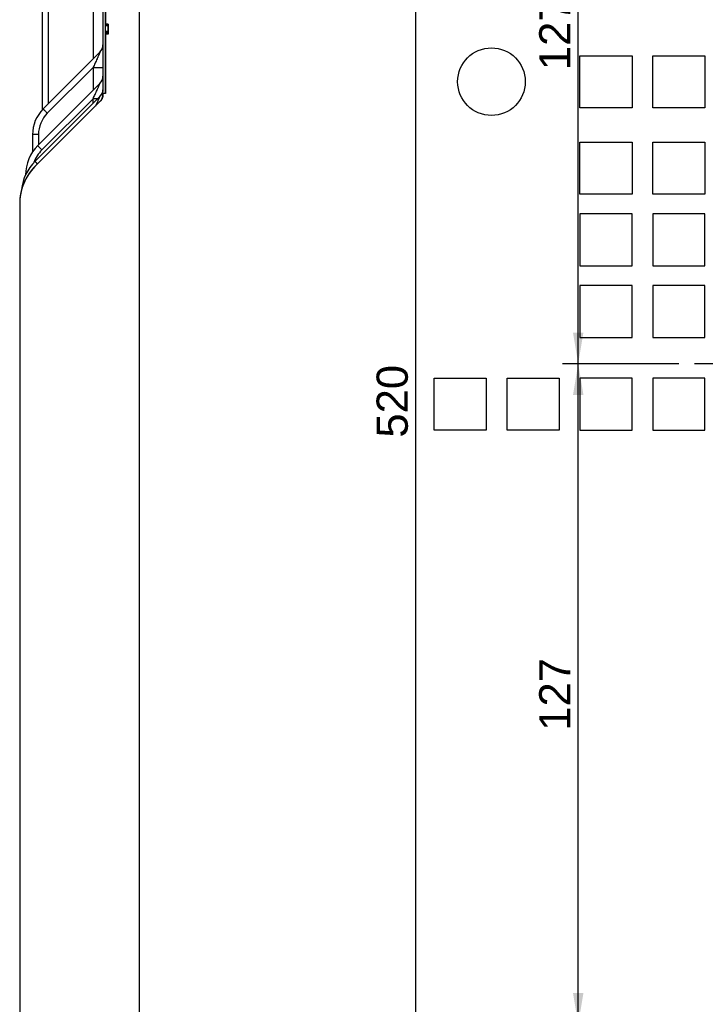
# Model space of a CAD drawing. Header units: millimetres. Extents: x 15 to 2005, y -26 to 622.
# Tile 21 of 256: x 15 to 81, y 80 to 175. Entities that reach past the tile are written whole.
import ezdxf
from ezdxf.enums import TextEntityAlignment as Align
from ezdxf.lldxf.tags import DXFTag

# ---------------------------------------------------------------- set-up
doc = ezdxf.new("R2010")
doc.units = ezdxf.units.MM
doc.layers.add('Disegno5', color=7, linetype='Continuous')
doc.layers.add('P-AX', color=7, linetype='Continuous')
doc.styles.add('SEACAD_Arial', font='arial.ttf')
tags = doc.linetypes.add('CENTER2', pattern=[28.575, 19.05, -3.175, 3.175, -3.175]).pattern_tags.tags
tags[10:11] = [DXFTag(74, 4), DXFTag(75, 0), DXFTag(340, '0'), DXFTag(46, 0.0), DXFTag(50, 0.0), DXFTag(44, 0.0), DXFTag(45, 0.0)]
tags[8:9] = [DXFTag(74, 4), DXFTag(75, 0), DXFTag(340, '0'), DXFTag(46, 0.0), DXFTag(50, 0.0), DXFTag(44, 0.0), DXFTag(45, 0.0)]
tags[6:7] = [DXFTag(74, 4), DXFTag(75, 0), DXFTag(340, '0'), DXFTag(46, 0.0), DXFTag(50, 0.0), DXFTag(44, 0.0), DXFTag(45, 0.0)]
tags[4:5] = [DXFTag(74, 4), DXFTag(75, 0), DXFTag(340, '0'), DXFTag(46, 0.0), DXFTag(50, 0.0), DXFTag(44, 0.0), DXFTag(45, 0.0)]
doc.dimstyles.new('ISO-25', dxfattribs={"dimtxt": 2.5, "dimasz": 2.5, "dimexe": 1.25, "dimexo": 0.625, "dimtad": 1, "dimtxsty": 'Standard', "dimcen": 2.5, "dimadec": 0, "dimazin": 0, "dimtfac": 1, "dimtmove": 0, "dimatfit": 3, "dimfxl": 0, "dimarcsym": 0})

# ---------------------------------------------------------------- blocks, each defined once
blk = doc.blocks.new('DMBLK5')
at = {"linetype": 'Continuous'}
for points in [[(67.99, 202.458), (68.99, 202.458), (68.49, 205.458)], [(67.99, 144.958), (68.49, 141.958), (68.99, 144.958)]]:
    blk.add_hatch(color=7, dxfattribs=at).paths.add_polyline_path(points)
at = {"color": 7, "linetype": 'Continuous'}
for p, q in [((78.157, 205.458), (66.99, 205.458)), ((68.49, 141.958), (68.49, 205.458)), ((78.157, 141.958), (66.99, 141.958))]:
    blk.add_line(p, q, dxfattribs=at)
at = {"color": 7, "linetype": 'Continuous', "style": 'SEACAD_Arial'}
blk.add_text('127', height=3, rotation=90, dxfattribs=at).set_placement((64.74, 170.186), align=Align.TOP_LEFT)
blk = doc.blocks.new('DMBLK6')
at = {"linetype": 'Continuous'}
for points in [[(67.99, 138.958), (68.99, 138.958), (68.49, 141.958)], [(67.99, 81.458), (68.49, 78.458), (68.99, 81.458)]]:
    blk.add_hatch(color=7, dxfattribs=at).paths.add_polyline_path(points)
at = {"color": 7, "linetype": 'Continuous'}
for p, q in [((78.157, 141.958), (66.99, 141.958)), ((68.49, 78.458), (68.49, 141.958)), ((78.157, 78.458), (66.99, 78.458))]:
    blk.add_line(p, q, dxfattribs=at)
at = {"color": 7, "linetype": 'Continuous', "style": 'SEACAD_Arial'}
blk.add_text('127', height=3, rotation=90, dxfattribs=at).set_placement((64.74, 106.686), align=Align.TOP_LEFT)
blk = doc.blocks.new('DMBLK8')
at = {"linetype": 'Continuous'}
for points in [[(52.37, 268.958), (53.37, 268.958), (52.87, 271.958)], [(52.37, 14.958), (52.87, 11.958), (53.37, 14.958)]]:
    blk.add_hatch(color=7, dxfattribs=at).paths.add_polyline_path(points)
at = {"color": 7, "linetype": 'Continuous'}
for p, q in [((81.231, 271.958), (51.37, 271.958)), ((52.87, 271.958), (52.87, 11.958)), ((81.231, 11.958), (51.37, 11.958))]:
    blk.add_line(p, q, dxfattribs=at)
at = {"color": 7, "linetype": 'Continuous', "style": 'SEACAD_Arial'}
blk.add_text('520', height=3, rotation=90, dxfattribs=at).set_placement((49.12, 134.86), align=Align.TOP_LEFT)
blk = doc.blocks.new('SG9')
at = {"color": 7, "linetype": 'Continuous'}
for p, q in [((26.344, 47.558), (26.344, 213.689)), ((23.094, 180.958), (23.094, 174.597)), ((23.094, 174.597), (23.344, 174.597)), ((23.344, 174.597), (23.344, 173.651)), ((23.344, 173.651), (23.094, 173.651)), ((23.094, 173.651), (23.094, 173.276)), ((23.094, 173.276), (23.094, 167.958)), ((23.094, 167.958), (22.844, 167.958)), ((22.844, 167.958), (22.844, 167.872)), ((22.551, 167.165), (16.308, 160.922)), ((14.844, 157.387), (14.844, 69.579))]:
    blk.add_line(p, q, dxfattribs=at)
for points in [[(22.844, 167.872), (22.844, 167.864), (22.844, 167.856), (22.844, 167.849), (22.843, 167.841), (22.843, 167.833), (22.843, 167.826), (22.842, 167.818), (22.842, 167.81), (22.841, 167.803), (22.841, 167.795), (22.84, 167.787), (22.839, 167.779), (22.839, 167.772), (22.838, 167.764), (22.837, 167.756), (22.836, 167.748), (22.835, 167.741), (22.834, 167.733), (22.833, 167.725), (22.832, 167.717), (22.831, 167.71), (22.829, 167.702), (22.828, 167.694), (22.826, 167.686), (22.825, 167.679), (22.823, 167.671), (22.822, 167.663), (22.82, 167.655), (22.818, 167.648), (22.817, 167.64), (22.815, 167.632), (22.813, 167.625), (22.811, 167.617), (22.809, 167.609), (22.807, 167.602), (22.804, 167.594), (22.802, 167.586), (22.8, 167.579), (22.798, 167.571), (22.795, 167.564), (22.793, 167.556), (22.79, 167.549), (22.788, 167.541), (22.785, 167.534), (22.782, 167.526), (22.779, 167.519), (22.777, 167.511), (22.774, 167.504), (22.771, 167.496), (22.768, 167.489), (22.765, 167.482), (22.761, 167.474), (22.758, 167.467), (22.755, 167.46), (22.752, 167.453), (22.748, 167.445), (22.745, 167.438), (22.741, 167.431), (22.738, 167.424), (22.734, 167.417), (22.731, 167.41), (22.727, 167.403), (22.723, 167.396), (22.719, 167.389), (22.716, 167.382), (22.712, 167.375), (22.708, 167.368), (22.704, 167.361), (22.7, 167.355), (22.696, 167.348), (22.691, 167.341), (22.687, 167.334), (22.683, 167.328), (22.679, 167.321), (22.674, 167.315), (22.67, 167.308), (22.665, 167.302), (22.661, 167.295), (22.656, 167.289), (22.652, 167.282), (22.647, 167.276), (22.642, 167.27), (22.638, 167.264), (22.633, 167.257), (22.628, 167.251), (22.623, 167.245), (22.618, 167.239), (22.613, 167.233), (22.608, 167.227), (22.603, 167.221), (22.598, 167.215), (22.593, 167.21), (22.588, 167.204), (22.583, 167.198), (22.578, 167.192), (22.572, 167.187), (22.567, 167.181), (22.562, 167.176), (22.556, 167.17), (22.551, 167.165)], [(16.308, 160.922), (16.281, 160.895), (16.254, 160.867), (16.228, 160.84), (16.201, 160.812), (16.175, 160.784), (16.149, 160.755), (16.123, 160.727), (16.097, 160.698), (16.072, 160.669), (16.046, 160.639), (16.021, 160.61), (15.996, 160.58), (15.972, 160.55), (15.947, 160.52), (15.923, 160.489), (15.899, 160.458), (15.875, 160.427), (15.851, 160.396), (15.828, 160.365), (15.804, 160.333), (15.781, 160.302), (15.759, 160.27), (15.736, 160.237), (15.714, 160.205), (15.692, 160.172), (15.67, 160.139), (15.648, 160.106), (15.627, 160.073), (15.606, 160.04), (15.585, 160.006), (15.564, 159.973), (15.544, 159.939), (15.524, 159.904), (15.504, 159.87), (15.485, 159.836), (15.465, 159.801), (15.446, 159.766), (15.428, 159.731), (15.409, 159.696), (15.391, 159.661), (15.373, 159.625), (15.355, 159.59), (15.338, 159.554), (15.321, 159.518), (15.304, 159.482), (15.288, 159.446), (15.271, 159.41), (15.255, 159.373), (15.24, 159.337), (15.224, 159.3), (15.209, 159.263), (15.195, 159.226), (15.18, 159.189), (15.166, 159.152), (15.152, 159.115), (15.138, 159.077), (15.125, 159.04), (15.112, 159.002), (15.099, 158.965), (15.087, 158.927), (15.075, 158.889), (15.063, 158.851), (15.052, 158.813), (15.04, 158.775), (15.03, 158.737), (15.019, 158.699), (15.009, 158.661), (14.999, 158.622), (14.989, 158.584), (14.98, 158.545), (14.971, 158.507), (14.962, 158.468), (14.954, 158.43), (14.946, 158.391), (14.938, 158.353), (14.931, 158.314), (14.923, 158.275), (14.917, 158.237), (14.91, 158.198), (14.904, 158.159), (14.898, 158.12), (14.892, 158.082), (14.887, 158.043), (14.882, 158.004), (14.877, 157.965), (14.873, 157.926), (14.869, 157.888), (14.865, 157.849), (14.862, 157.81), (14.859, 157.772), (14.856, 157.733), (14.853, 157.694), (14.851, 157.656), (14.849, 157.617), (14.847, 157.579), (14.846, 157.54), (14.845, 157.502), (14.844, 157.463), (14.844, 157.425), (14.844, 157.387)]]:
    blk.add_open_spline(points, degree=1, knots=[0, 0, 0.009752, 0.019519, 0.0293, 0.039096, 0.048905, 0.058728, 0.068564, 0.078412, 0.088274, 0.098148, 0.108035, 0.117933, 0.127843, 0.137764, 0.147697, 0.15764, 0.167594, 0.177558, 0.187532, 0.197515, 0.207508, 0.21751, 0.227521, 0.23754, 0.247567, 0.257602, 0.267645, 0.277695, 0.287752, 0.297815, 0.307885, 0.317961, 0.328043, 0.33813, 0.348222, 0.358319, 0.36842, 0.378526, 0.388635, 0.398748, 0.408864, 0.418983, 0.429105, 0.439228, 0.449354, 0.459481, 0.46961, 0.479739, 0.48987, 0.5, 0.51013, 0.520261, 0.53039, 0.540519, 0.550646, 0.560772, 0.570895, 0.581017, 0.591136, 0.601252, 0.611365, 0.621474, 0.63158, 0.641681, 0.651778, 0.66187, 0.671957, 0.682039, 0.692115, 0.702185, 0.712248, 0.722305, 0.732355, 0.742398, 0.752433, 0.76246, 0.772479, 0.78249, 0.792492, 0.802485, 0.812468, 0.822442, 0.832406, 0.84236, 0.852303, 0.862236, 0.872157, 0.882067, 0.891965, 0.901852, 0.911726, 0.921588, 0.931436, 0.941272, 0.951095, 0.960904, 0.9707, 0.980481, 0.990248, 1, 1], dxfattribs=at)

msp = doc.modelspace()

# ---------------------------------------------------------------- linework, layer by layer
at = {"color": 7, "linetype": 'Continuous'}
for p, q in [((26.3438, 12.2224), (26.3438, 271.6927)), ((17.0042, 182.5514), (17.0042, 166.3637)), ((17.5728, 181.9786), (17.5728, 166.9366)), ((23.0938, 167.9576), (23.0938, 180.9576)), ((22.8438, 180.5468), (22.8438, 168.3697)), ((21.8961, 177.6552), (21.8961, 171.2599)), ((23.3438, 174.5973), (23.0938, 174.5973)), ((23.0938, 174.5745), (23.3438, 174.5745)), ((23.3438, 174.5203), (23.0938, 174.5203)), ((23.3438, 174.5193), (23.0938, 174.5193)), ((23.0938, 174.5186), (23.3438, 174.5186)), ((23.3438, 174.4582), (23.0938, 174.4582)), ((23.3438, 173.6508), (23.3438, 174.5973)), ((23.0938, 173.9302), (23.3438, 173.9302)), ((23.0938, 173.8955), (23.3438, 173.8955)), ((23.0938, 173.8587), (23.3438, 173.8587)), ((23.0938, 173.8134), (23.3438, 173.8134)), ((23.3438, 173.6508), (23.0938, 173.6508)), ((22.5509, 171.9147), (17.1033, 166.4671)), ((21.8961, 170.4428), (17.4961, 166.0428)), ((21.8961, 170.4428), (21.8961, 168.2599)), ((21.8961, 170.4428), (22.8438, 170.4428)), ((22.5509, 168.9147), (16.5812, 162.945)), ((22.5509, 167.6647), (16.3174, 161.4313)), ((22.5619, 167.676), (22.5509, 167.6647)), ((22.5731, 167.6876), (22.5619, 167.676)), ((22.587, 167.7027), (22.5731, 167.6876)), ((22.6005, 167.7181), (22.587, 167.7027)), ((22.6138, 167.7338), (22.6005, 167.7181)), ((22.6268, 167.7497), (22.6138, 167.7338)), ((22.6394, 167.766), (22.6268, 167.7497)), ((22.6517, 167.7825), (22.6394, 167.766)), ((22.6637, 167.7993), (22.6517, 167.7825)), ((22.6753, 167.8163), (22.6637, 167.7993)), ((22.6866, 167.8336), (22.6753, 167.8163)), ((22.6975, 167.8511), (22.6866, 167.8336)), ((22.7081, 167.8688), (22.6975, 167.8511)), ((22.7183, 167.8867), (22.7081, 167.8688)), ((22.7281, 167.9048), (22.7183, 167.8867)), ((22.7375, 167.9231), (22.7281, 167.9048)), ((22.7465, 167.9416), (22.7375, 167.9231)), ((22.7551, 167.9602), (22.7465, 167.9416)), ((22.7634, 167.9789), (22.7551, 167.9602)), ((22.7712, 167.9978), (22.7634, 167.9789)), ((22.7786, 168.0168), (22.7712, 167.9978)), ((22.7857, 168.0361), (22.7786, 168.0168)), ((22.7924, 168.0555), (22.7857, 168.0361)), ((22.7988, 168.0751), (22.7924, 168.0555)), ((22.8047, 168.0951), (22.7988, 168.0751)), ((22.8103, 168.1153), (22.8047, 168.0951)), ((22.8155, 168.1357), (22.8103, 168.1153)), ((22.8203, 168.1562), (22.8155, 168.1357)), ((22.8246, 168.1769), (22.8203, 168.1562)), ((22.8285, 168.1976), (22.8246, 168.1769)), ((22.8319, 168.2181), (22.8285, 168.1976)), ((22.8349, 168.2387), (22.8319, 168.2181)), ((22.8374, 168.2589), (22.8349, 168.2387)), ((22.8394, 168.2789), (22.8374, 168.2589)), ((22.8411, 168.2986), (22.8394, 168.2789)), ((22.8413, 168.3024), (22.8411, 168.2986)), ((22.8438, 168.3684), (22.8437, 168.3645)), ((22.8437, 168.3645), (22.8437, 168.362)), ((22.8437, 168.362), (22.8437, 168.3594)), ((22.8437, 168.3594), (22.8437, 168.3586)), ((22.8438, 168.3697), (22.8438, 168.3684)), ((22.8438, 167.8718), (22.8438, 168.3022)), ((23.0938, 167.9576), (22.8438, 167.9576)), ((16.3082, 160.922), (22.5509, 167.1647)), ((21.8961, 167.4428), (16.9741, 162.5208)), ((21.8961, 167.0099), (21.8961, 167.4428)), ((22.329, 167.4428), (21.8961, 167.4428)), ((16.0781, 163.9922), (16.0781, 162.3303)), ((16.6467, 163.9922), (16.0781, 163.9922)), ((16.6467, 163.9922), (16.6467, 163.0106)), ((14.8438, 157.3865), (14.8438, 69.5786))]:
    msp.add_line(p, q, dxfattribs=at)
for centre, radius, start, end in [((21.8438, 172.6218), 1, 315.000003, 0), ((21.8438, 169.6218), 1, 315.000002, 0), ((21.8438, 168.3718), 1, 315, 356.02006), ((21.8438, 167.8718), 1, 315, 0), ((19.5781, 163.9922), 3.5, 134.999963, 180.000032), ((19.5467, 163.9922), 2.9, 135.000003, 179.999997), ((19.4097, 160.1166), 4, 134.99997, 179.860704), ((19.3783, 160.1166), 3.4, 135, 159.649315), ((19.8438, 157.3865), 5, 135, 180), ((19.4994, 158.2493), 4.5, 134.999971, 174.056761)]:
    msp.add_arc(centre, radius, start, end, dxfattribs=at)
for points, knots in [([(22.5509, 171.9147), (22.5519, 171.9157), (22.5493, 171.9071), (22.5475, 171.903), (22.5431, 171.8916), (22.5382, 171.8796), (22.5295, 171.8587), (22.5171, 171.8294), (22.5004, 171.7909), (22.4823, 171.7491), (22.463, 171.705), (22.4358, 171.6432), (22.4006, 171.5637), (22.3572, 171.4661), (22.3128, 171.3667), (22.2525, 171.2318), (22.176, 171.0614), (22.0833, 170.8559), (21.9899, 170.6495), (21.9274, 170.5117), (21.8961, 170.4428)], [0, 0, 0, 0, 0.0027975, 0.0075737, 0.014352, 0.0228502, 0.0327831, 0.0559653, 0.0823231, 0.1108355, 0.1408561, 0.1719681, 0.2364447, 0.3029113, 0.3706565, 0.4392679, 0.5781381, 0.7182853, 0.859048, 1, 1, 1, 1]), ([(21.8961, 167.4428), (21.9274, 167.5117), (21.9899, 167.6495), (22.0833, 167.8559), (22.176, 168.0614), (22.2525, 168.2318), (22.3128, 168.3667), (22.3572, 168.4661), (22.4006, 168.5637), (22.4358, 168.6432), (22.463, 168.705), (22.4823, 168.7491), (22.5004, 168.7909), (22.5171, 168.8294), (22.5295, 168.8587), (22.5382, 168.8796), (22.5431, 168.8916), (22.5475, 168.903), (22.5493, 168.9071), (22.5519, 168.9157), (22.5509, 168.9147)], [0, 0, 0, 0, 0.1409519, 0.2817146, 0.4218617, 0.5607319, 0.6293432, 0.6970885, 0.763555, 0.8280316, 0.8591436, 0.8891643, 0.9176766, 0.9440344, 0.9672165, 0.9771495, 0.9856477, 0.992426, 0.9972024, 1, 1, 1, 1]), ([(22.1581, 166.7719), (22.1781, 166.8162), (22.2178, 166.9046), (22.277, 167.0365), (22.3352, 167.1668), (22.3829, 167.2738), (22.4201, 167.3577), (22.4469, 167.4185), (22.4726, 167.4771), (22.4967, 167.5322), (22.5153, 167.5753), (22.5286, 167.6065), (22.5357, 167.6236), (22.5408, 167.6358), (22.5439, 167.6436), (22.5466, 167.6503), (22.5486, 167.6558), (22.55, 167.6596), (22.5508, 167.662), (22.5512, 167.6632), (22.5513, 167.6641), (22.5515, 167.6647), (22.5511, 167.665), (22.551, 167.6648), (22.5509, 167.6647)], [0, 0, 0, 0, 0.1494762, 0.2977738, 0.4442417, 0.5877565, 0.6577975, 0.7261339, 0.7920524, 0.8543786, 0.9110717, 0.9362505, 0.9584565, 0.9681771, 0.976811, 0.9842266, 0.9902939, 0.994895, 0.9966155, 0.9979383, 0.9988598, 0.9993876, 0.9996047, 1, 1, 1, 1]), ([(22.8437, 168.3586), (22.8436, 168.349), (22.8433, 168.3302), (22.8438, 168.3114), (22.8438, 168.3022)], [0, 0, 0, 0, 0.5101218, 1, 1, 1, 1]), ([(17.4961, 166.0428), (17.4693, 166.0697), (17.4171, 166.1224), (17.342, 166.1994), (17.2737, 166.2706), (17.2223, 166.3253), (17.1864, 166.3642), (17.164, 166.3891), (17.1448, 166.4108), (17.1292, 166.429), (17.1172, 166.4438), (17.109, 166.4547), (17.1045, 166.4618), (17.1029, 166.4654), (17.103, 166.4668), (17.1033, 166.4671)], [0, 0, 0, 0, 0.1964731, 0.3843548, 0.5567715, 0.7074206, 0.7728276, 0.8308065, 0.8808311, 0.9224525, 0.9553059, 0.9791269, 0.993803, 0.9978115, 1, 1, 1, 1]), ([(16.9741, 162.5208), (16.9473, 162.5476), (16.8951, 162.6004), (16.82, 162.6774), (16.7516, 162.7486), (16.7002, 162.8032), (16.6644, 162.8422), (16.6419, 162.867), (16.6228, 162.8887), (16.6072, 162.907), (16.5952, 162.9217), (16.5869, 162.9327), (16.5824, 162.9397), (16.5809, 162.9434), (16.5809, 162.9447), (16.5812, 162.945)], [0, 0, 0, 0, 0.1964731, 0.3843548, 0.5567715, 0.7074206, 0.7728276, 0.8308065, 0.8808311, 0.9224525, 0.9553059, 0.9791269, 0.993803, 0.9978115, 1, 1, 1, 1]), ([(16.5531, 161.1669), (16.5356, 161.1851), (16.5021, 161.2199), (16.455, 161.2697), (16.4136, 161.3141), (16.3791, 161.3521), (16.3549, 161.3797), (16.3395, 161.398), (16.3309, 161.4087), (16.3244, 161.4172), (16.3199, 161.4239), (16.3176, 161.4279), (16.3169, 161.4307), (16.3174, 161.4313)], [0, 0, 0, 0, 0.2131073, 0.4076155, 0.579543, 0.7253779, 0.8421576, 0.8888971, 0.9275538, 0.9579565, 0.9800072, 0.9937579, 1, 1, 1, 1])]:
    msp.add_open_spline(points, degree=3, knots=knots, dxfattribs=at)
at = {"layer": 'Disegno5', "color": 7, "linetype": 'Continuous'}
for p, q in [((68.6593, 171.5783), (73.6593, 171.5783)), ((68.6593, 166.5783), (68.6593, 171.5783)), ((73.6593, 171.5783), (73.6593, 166.5783)), ((75.6593, 166.5783), (75.6593, 171.5783)), ((75.6593, 171.5783), (80.6593, 171.5783)), ((80.6593, 171.5783), (80.6593, 166.5783)), ((73.6593, 166.5783), (68.6593, 166.5783)), ((80.6593, 166.5783), (75.6593, 166.5783)), ((68.6593, 163.2783), (73.6593, 163.2783)), ((68.6593, 158.2783), (68.6593, 163.2783)), ((73.6593, 163.2783), (73.6593, 158.2783)), ((75.6593, 158.2783), (75.6593, 163.2783)), ((75.6593, 163.2783), (80.6593, 163.2783)), ((80.6593, 163.2783), (80.6593, 158.2783)), ((73.6593, 158.2783), (68.6593, 158.2783)), ((80.6593, 158.2783), (75.6593, 158.2783)), ((73.6593, 156.3783), (68.6593, 156.3783)), ((68.6593, 156.3783), (68.6593, 151.3783)), ((73.6593, 151.3783), (73.6593, 156.3783)), ((80.6593, 156.3783), (75.6593, 156.3783)), ((75.6593, 156.3783), (75.6593, 151.3783)), ((80.6593, 151.3783), (80.6593, 156.3783)), ((68.6593, 151.3783), (73.6593, 151.3783)), ((75.6593, 151.3783), (80.6593, 151.3783)), ((73.6593, 149.4783), (68.6593, 149.4783)), ((68.6593, 149.4783), (68.6593, 144.4783)), ((73.6593, 144.4783), (73.6593, 149.4783)), ((80.6593, 149.4783), (75.6593, 149.4783)), ((75.6593, 149.4783), (75.6593, 144.4783)), ((80.6593, 144.4783), (80.6593, 149.4783)), ((68.6593, 144.4783), (73.6593, 144.4783)), ((75.6593, 144.4783), (80.6593, 144.4783)), ((54.6593, 135.5783), (54.6593, 140.5783)), ((54.6593, 140.5783), (59.6593, 140.5783)), ((59.6593, 140.5783), (59.6593, 135.5783)), ((61.6593, 135.5783), (61.6593, 140.5783)), ((61.6593, 140.5783), (66.6593, 140.5783)), ((66.6593, 140.5783), (66.6593, 135.5783)), ((73.6593, 140.5783), (68.6593, 140.5783)), ((68.6593, 140.5783), (68.6593, 135.5783)), ((73.6593, 135.5783), (73.6593, 140.5783)), ((80.6593, 140.5783), (75.6593, 140.5783)), ((75.6593, 140.5783), (75.6593, 135.5783)), ((80.6593, 135.5783), (80.6593, 140.5783)), ((59.6593, 135.5783), (54.6593, 135.5783)), ((66.6593, 135.5783), (61.6593, 135.5783)), ((68.6593, 135.5783), (73.6593, 135.5783)), ((75.6593, 135.5783), (80.6593, 135.5783))]:
    msp.add_line(p, q, dxfattribs=at)
msp.add_circle((60.1593, 169.0783), 3.25, dxfattribs=at)
at = {"layer": 'P-AX', "color": 7, "linetype": 'CENTER2'}
msp.add_line((83.7317, 141.9576), (79.6567, 141.9576), dxfattribs=at)

# ---------------------------------------------------------------- block references
msp.add_blockref('SG9', (0, 0))

# ---------------------------------------------------------------- dimensions: what is measured, and where the dimension line sits
at = {"color": 7, "linetype": 'Continuous'}
for base, p1, p2, angle, picture, middle in [((52.8698, 271.9576), (82.7314, 271.9576), (82.7314, 11.9576), 270, 'DMBLK8', (52.8698, 138.3816)), ((68.4905, 141.9576), (79.6567, 141.9576), (79.6567, 205.4576), 90, 'DMBLK5', (68.4905, 173.7076)), ((68.4905, 78.4576), (79.6567, 78.4576), (79.6567, 141.9576), 90, 'DMBLK6', (68.4905, 110.2076))]:
    dim = msp.add_linear_dim(base=base, p1=p1, p2=p2, angle=angle, text='\\A1;<>', dimstyle='ISO-25', override={"dimtxt": 3, "dimasz": 3, "dimexe": 1.5, "dimexo": 1.5, "dimgap": 0.3, "dimlfac": 2, "dimdsep": 46, "dimsah": 1, "dimcen": 1.5, "dimtofl": 0, "dimtolj": 1}, dxfattribs=at)
    dim.commit()
    dim.dimension.update_dxf_attribs({"geometry": picture, "text_midpoint": middle, "dimtype": 161})

doc.saveas('drawing.dxf')
